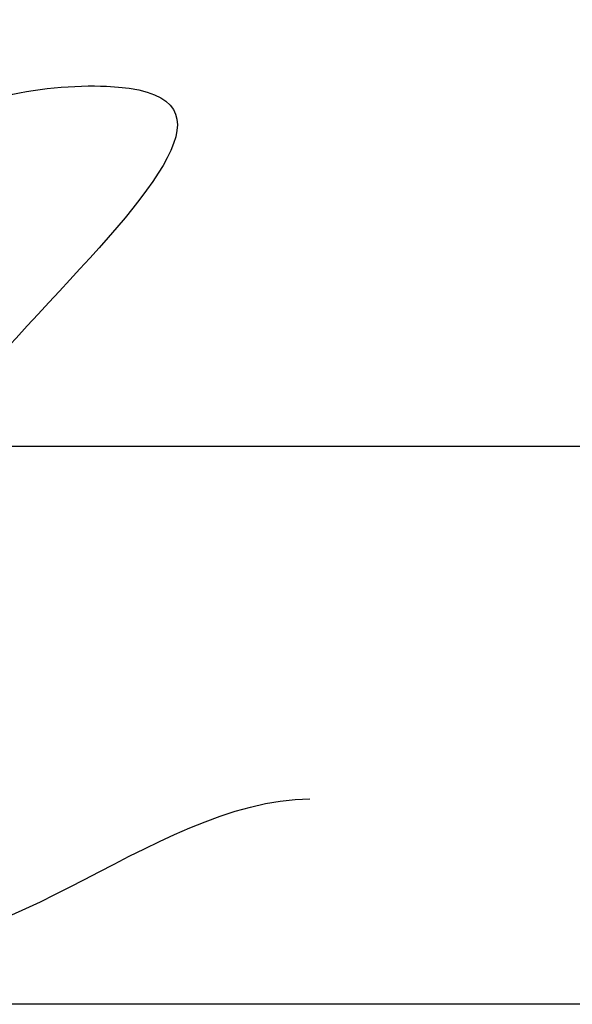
# Model space of a CAD drawing. Header units: millimetres. Extents: x 523431 to 527346, y -48565 to -47721.
# Tile 192 of 217: x 526770.4 to 526775.36, y -48544.75 to -48535.92. Entities that reach past the tile are written whole.
import ezdxf

# ---------------------------------------------------------------- set-up
doc = ezdxf.new("R2010")
doc.units = ezdxf.units.MM

# ---------------------------------------------------------------- blocks, each defined once
blk = doc.blocks.new('A$C0BD840A7')
at = {"color": 5}
for points, start_tangent, end_tangent in [([(4.6109, 9.5897), (3.9309, 10.3285), (3.4819, 9.5712), (2.3569, 2.7773), (1.0659, 1.7115), (-0.0007, 2.7212), (1.7395, 3.9553), (2.1043, 3.0016)], (0.355599, 0.934638), (0, -1)), ([(6.7322, 5.9997), (6.9638, 6.7648), (6.8311, 7.132), (8.2398, 7.6625), (5.225, 1.9005), (6.0172, 0.1088), (10.0616, 1.2755)], (-0.576065, 0.817404), (1, 0)), ([(5.2789, 5.9607), (5.2789, 5.8287), (5.6459, 5.8287), (6.1597, 6.4741), (5.9542, 7.0609), (5.6459, 6.5475), (6.0129, 6.2688), (6.4386, 5.6379), (6.7322, 5.814)], (-1, 0), (0, 1))]:
    blk.add_spline(points, degree=3, dxfattribs=dict(at, start_tangent=start_tangent, end_tangent=end_tangent))
at = {"color": 5, "start_tangent": (-0.346197, 0.938162)}
blk.add_spline([(4.2345, 8.3685), (4.2345, 5.7174), (5.168, 6.9938), (5.168, 5.9138), (5.168, 5.842), (5.1593, 5.842), (5.1712, 5.842)], degree=3, dxfattribs=at)

msp = doc.modelspace()

# ---------------------------------------------------------------- linework, layer by layer
for p, q in [((526785.5796, -48539.7462), (526720.5796, -48539.7462)), ((526785.5796, -48544.7462), (526720.5796, -48544.7462))]:
    msp.add_line(p, q)

# ---------------------------------------------------------------- block references
msp.add_blockref('A$C0BD840A7', (526762.9426, -48544.1811))

doc.saveas('drawing.dxf')
